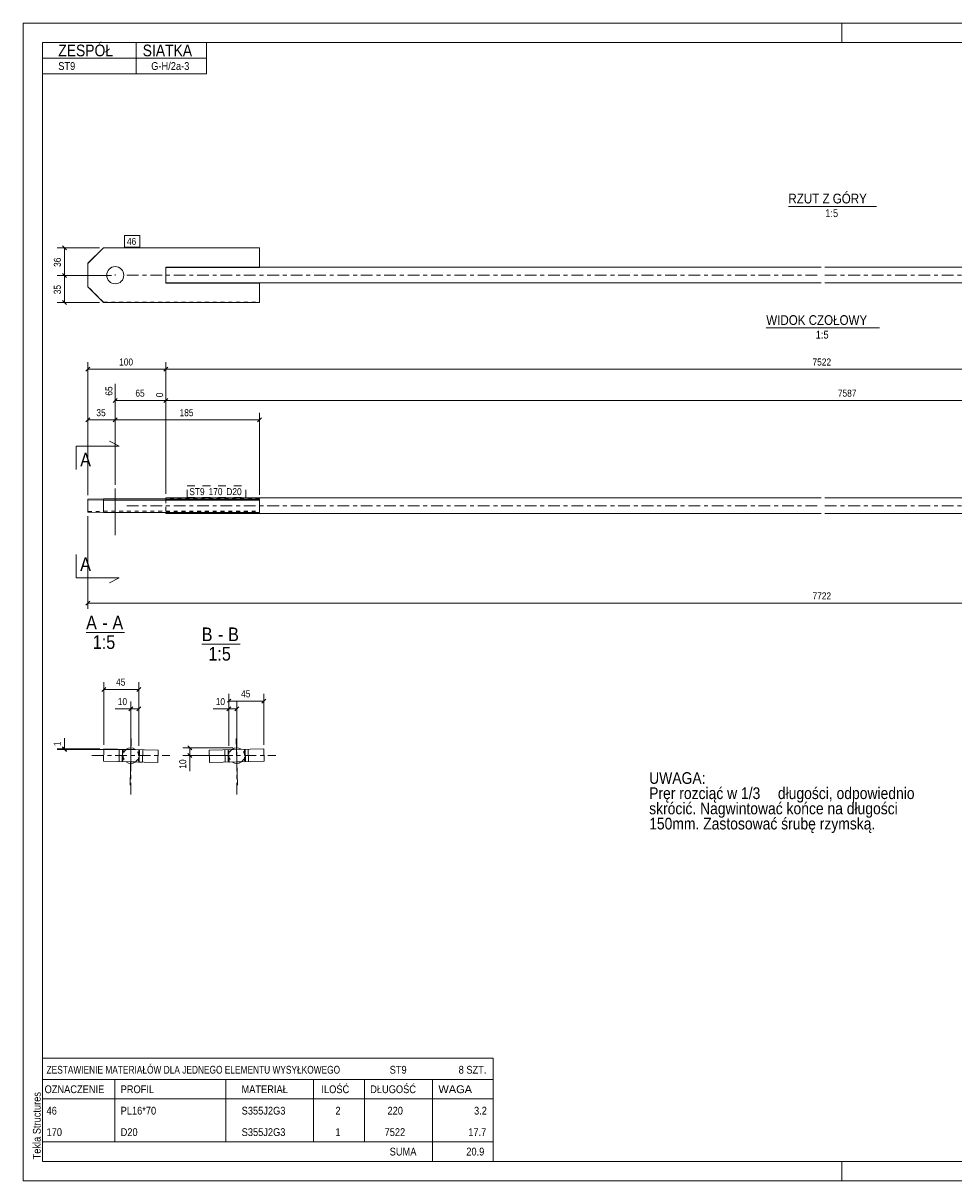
# Model space of a CAD drawing. Header units: millimetres. Extents: x 0 to 420, y 0 to 297.
# Tile 1 of 2: x 0 to 239, y 0 to 297. Entities that reach past the tile are written whole.
import ezdxf

# ---------------------------------------------------------------- set-up
doc = ezdxf.new("R2010")
doc.units = ezdxf.units.MM
for name, pattern in [('XKITLINE00', [0]), ('XKITLINE01', [4, 1, -1, 1, -1]), ('XKITLINE02', [4, 2, -2]), ('XKITLINE03', [6, 3, -1, 1, -1])]:
    doc.linetypes.add(name, pattern=pattern)
for name, color, linetype, lineweight in [('Arkusz rysunku', 3, 'Continuous', 0), ('Element', 2, 'Continuous', 0), ('Inny typ obiektu', 7, 'Continuous', 0), ('Przekrój', 7, 'Continuous', 0), ('Tekst', 7, 'Continuous', 0), ('Wymiar', 4, 'Continuous', 0), ('Znak elementu', 2, 'Continuous', 0), ('Śruba', 3, 'Continuous', 0)]:
    doc.layers.add(name, color=color, linetype=linetype, lineweight=lineweight)
doc.styles.add('ARIAL', font='ARIAL.TTF')

msp = doc.modelspace()

# ---------------------------------------------------------------- linework, layer by layer
at = {"layer": 'Arkusz rysunku', "linetype": 'XKITLINE00', "lineweight": 0}
for p, q in [((420, 297), (0, 297)), ((0, 297), (0, 0)), ((0, 292), (0, 297)), ((5, 297), (0, 297)), ((210, 292), (210, 297)), ((415, 292), (5, 292)), ((5, 292), (5, 5)), ((0, 0), (0, 5)), ((5, 5), (415, 5)), ((210, 0), (210, 5)), ((0, 0), (420, 0))]:
    msp.add_line(p, q, dxfattribs=at)
at = {"layer": 'Element', "linetype": 'XKITLINE00', "lineweight": 0}
for p, q in [((20.62, 239.4), (16.62, 235.4)), ((16.62, 235.32), (20.62, 239.32)), ((20.62, 239.32), (20.62, 239.4)), ((60.62, 239.4), (20.62, 239.4)), ((60.62, 239.32), (20.62, 239.32)), ((60.62, 234.33), (60.62, 239.4)), ((16.62, 235.4), (16.62, 229.33)), ((36.62, 234.33), (60.62, 234.33)), ((36.62, 234.33), (36.62, 233.47)), ((36.62, 231.36), (36.62, 233.47)), ((204.62, 234.36), (60.62, 234.36)), ((349.62, 234.36), (205.62, 234.36)), ((16.62, 229.33), (20.62, 225.33)), ((36.62, 231.36), (36.62, 231.21)), ((36.62, 230.33), (36.62, 231.21)), ((36.62, 230.36), (204.62, 230.36)), ((36.62, 230.33), (60.62, 230.33)), ((60.62, 225.33), (60.62, 230.36)), ((205.62, 230.36), (373.62, 230.36)), ((20.62, 225.33), (60.62, 225.33)), ((20.62, 174.98), (16.62, 174.88)), ((16.62, 174.88), (16.62, 174.74)), ((16.62, 174.74), (20.62, 174.64)), ((16.62, 171.54), (16.62, 174.74)), ((36.62, 174.98), (20.62, 174.98)), ((20.62, 174.64), (60.62, 174.64)), ((20.62, 174.64), (20.62, 171.44)), ((36.62, 175.21), (204.62, 175.21)), ((36.62, 175.21), (36.62, 174.94)), ((36.62, 174.94), (36.62, 174.78)), ((36.62, 174.76), (36.62, 174.78)), ((60.62, 174.76), (36.62, 174.76)), ((60.62, 174.64), (60.62, 174.76)), ((60.62, 174.64), (60.62, 171.44)), ((205.62, 175.21), (373.62, 175.21)), ((20.62, 171.44), (16.62, 171.54)), ((20.62, 171.44), (60.62, 171.44)), ((36.62, 171.21), (36.62, 171.44)), ((36.62, 171.21), (204.62, 171.21)), ((205.62, 171.21), (373.62, 171.21)), ((20.66, 110.86), (20.58, 107.66)), ((20.66, 110.86), (34.66, 110.52)), ((24.58, 107.56), (24.66, 110.76)), ((30.58, 107.42), (30.66, 110.62)), ((34.66, 110.52), (34.58, 107.32)), ((61.73, 110.86), (47.74, 110.52)), ((47.74, 110.52), (47.82, 107.32)), ((51.82, 107.42), (51.74, 110.62)), ((57.81, 107.56), (57.74, 110.76)), ((61.73, 110.86), (61.81, 107.66)), ((34.58, 107.32), (20.58, 107.66)), ((61.81, 107.66), (47.82, 107.32))]:
    msp.add_line(p, q, dxfattribs=at)
at = {"layer": 'Element', "linetype": 'XKITLINE03', "lineweight": 0}
for p, q in [((26.62, 232.36), (204.62, 232.36)), ((205.62, 232.36), (383.62, 232.36)), ((26.62, 173.21), (204.62, 173.21)), ((205.62, 173.21), (383.62, 173.21)), ((27.62, 99.09), (27.62, 119.09)), ((54.78, 99.09), (54.78, 119.09)), ((17.62, 109.09), (37.62, 109.09)), ((44.78, 109.09), (64.78, 109.09))]:
    msp.add_line(p, q, dxfattribs=at)
at = {"layer": 'Element', "linetype": 'XKITLINE01', "lineweight": 0}
for p, q in [((36.62, 234.4), (36.62, 234.33)), ((36.62, 234.4), (36.62, 234.33)), ((36.62, 234.4), (60.62, 234.4)), ((60.62, 234.36), (36.62, 234.36)), ((36.62, 234.36), (36.62, 231.36)), ((36.62, 233.47), (36.62, 231.21)), ((20.62, 225.4), (16.62, 229.4)), ((36.62, 230.36), (36.62, 231.36)), ((36.62, 230.4), (60.62, 230.4)), ((60.62, 230.4), (60.62, 230.36)), ((60.62, 230.36), (60.62, 230.4)), ((20.62, 225.33), (20.62, 225.4)), ((20.62, 225.4), (60.62, 225.4)), ((16.62, 174.88), (16.62, 174.74)), ((20.62, 174.98), (20.62, 174.64)), ((60.62, 174.98), (36.62, 174.98)), ((36.62, 174.94), (36.62, 171.44)), ((36.62, 174.78), (36.62, 174.86)), ((36.62, 174.86), (60.62, 174.86)), ((36.62, 174.86), (36.62, 171.56)), ((60.62, 174.86), (60.62, 174.98)), ((60.62, 174.98), (60.62, 174.64)), ((60.62, 174.76), (60.62, 174.64)), ((16.62, 171.68), (20.62, 171.78)), ((20.62, 171.78), (60.62, 171.78)), ((36.62, 171.66), (60.62, 171.66)), ((36.62, 171.56), (60.62, 171.56)), ((25.66, 110.74), (25.58, 107.54)), ((29.66, 110.64), (29.58, 107.44)), ((52.81, 107.44), (52.74, 110.64)), ((56.74, 110.74), (56.81, 107.54)), ((30.58, 107.42), (25.58, 107.54)), ((57.81, 107.56), (52.81, 107.44))]:
    msp.add_line(p, q, dxfattribs=at)
for centre, start, end in [((27.62, 109.09), 124.1513, 233.5648), ((27.62, 109.09), 304.2397, 53.6588), ((54.78, 109.09), 126.3782, 235.7952), ((54.78, 109.09), 306.4099, 55.825)]:
    msp.add_arc(centre, 2, start, end, dxfattribs=at)
at = {"layer": 'Element', "linetype": 'XKITLINE00', "lineweight": 0}
for centre, start, end in [((27.62, 109.09), 53.6588, 124.1513), ((54.78, 109.09), 55.825, 126.3782), ((27.62, 109.09), 233.5648, 304.2397), ((54.78, 109.09), 235.7952, 306.4099)]:
    msp.add_arc(centre, 2, start, end, dxfattribs=at)
at = {"layer": 'Inny typ obiektu', "linetype": 'XKITLINE00', "lineweight": 0}
for p, q in [((5, 292), (47, 292)), ((5, 292), (5, 288)), ((29, 288), (29, 292)), ((47, 288), (47, 292)), ((5, 288), (47, 288)), ((5, 288), (5, 284)), ((29, 288), (29, 284)), ((47, 288), (47, 284)), ((5, 284), (47, 284)), ((196.26, 250), (218.86, 250)), ((190.58, 218.83), (219.66, 218.83)), ((16.14, 140.71), (26.02, 140.71)), ((45.79, 137.71), (55.67, 137.71)), ((5, 31.5), (5, 26)), ((5, 31.5), (120.5, 31.5)), ((120.5, 31.5), (120.5, 26)), ((5, 26), (5, 21)), ((5, 26), (120.5, 26)), ((23.5, 26), (23.5, 21)), ((52, 21), (52, 26)), ((74.5, 26), (74.5, 21)), ((87.5, 26), (87.5, 21)), ((105, 26), (105, 21)), ((120.5, 26), (120.5, 21)), ((5, 21), (120.5, 21)), ((5, 21), (5, 15.5)), ((23.5, 21), (23.5, 15.5)), ((52, 15.5), (52, 21)), ((74.5, 21), (74.5, 15.5)), ((87.5, 21), (87.5, 15.5)), ((105, 21), (105, 15.5)), ((120.5, 21), (120.5, 15.5)), ((5, 15.5), (5, 10)), ((23.5, 15.5), (23.5, 10)), ((52, 10), (52, 15.5)), ((74.5, 15.5), (74.5, 10)), ((87.5, 15.5), (87.5, 10)), ((105, 15.5), (105, 10)), ((120.5, 15.5), (120.5, 10)), ((5, 10), (5, 5)), ((5, 10), (120.5, 10)), ((105, 10), (105, 5)), ((120.5, 10), (120.5, 5)), ((5, 5), (120.5, 5))]:
    msp.add_line(p, q, dxfattribs=at)
at = {"layer": 'Przekrój', "linetype": 'XKITLINE00', "lineweight": 0}
for p, q in [((13.62, 188.52), (13.62, 182.52)), ((13.62, 188.52), (19.62, 188.52)), ((19.62, 188.52), (24.62, 188.52)), ((24.62, 188.52), (22.12, 189.77)), ((13.62, 154.69), (13.62, 160.69)), ((13.62, 154.69), (19.62, 154.69)), ((19.62, 154.69), (24.62, 154.69)), ((24.62, 154.69), (22.12, 153.44))]:
    msp.add_line(p, q, dxfattribs=at)
at = {"layer": 'Wymiar', "linetype": 'XKITLINE00', "lineweight": 0}
for p, q in [((19.62, 239.32), (8.76, 239.32)), ((10.11, 239.83), (11.13, 238.81)), ((10.62, 232.26), (10.62, 239.32)), ((22.62, 232.26), (8.76, 232.26)), ((22.62, 232.26), (8.76, 232.26)), ((10.11, 232.77), (11.13, 231.75)), ((10.11, 232.77), (11.13, 231.75)), ((10.62, 225.33), (10.62, 232.26)), ((10.11, 225.84), (11.13, 224.82)), ((19.62, 225.33), (8.76, 225.33)), ((17.13, 208.72), (16.11, 207.7)), ((16.62, 175.88), (16.62, 210.07)), ((16.62, 208.21), (36.62, 208.21)), ((37.13, 208.72), (36.11, 207.7)), ((37.13, 208.72), (36.11, 207.7)), ((36.62, 176.21), (36.62, 210.07)), ((36.62, 176.21), (36.62, 210.07)), ((36.62, 208.21), (373.62, 208.21)), ((23.62, 178.6), (23.62, 204.5)), ((36.62, 176.21), (36.62, 202.36)), ((36.62, 176.21), (36.62, 202.36)), ((24.13, 200.72), (23.11, 199.7)), ((23.62, 200.21), (36.62, 200.21)), ((37.13, 200.72), (36.11, 199.7)), ((37.13, 200.72), (36.11, 199.7)), ((36.62, 200.21), (386.62, 200.21)), ((16.62, 175.88), (16.62, 197.07)), ((23.62, 178.6), (23.62, 197.07)), ((23.62, 178.6), (23.62, 197.07)), ((60.62, 175.98), (60.62, 197.07)), ((17.13, 195.72), (16.11, 194.7)), ((16.62, 195.21), (23.62, 195.21)), ((24.13, 195.72), (23.11, 194.7)), ((24.13, 195.72), (23.11, 194.7)), ((23.62, 195.21), (60.62, 195.21)), ((61.13, 195.72), (60.11, 194.7)), ((16.62, 170.54), (16.62, 146.77)), ((17.13, 148.72), (16.11, 147.7)), ((16.62, 148.21), (393.62, 148.21)), ((20.66, 111.86), (20.66, 127.95)), ((29.66, 111.64), (29.66, 127.95)), ((21.17, 126.6), (20.15, 125.58)), ((20.66, 126.09), (29.66, 126.09)), ((30.17, 126.6), (29.15, 125.58)), ((52.74, 111.64), (52.74, 124.95)), ((61.73, 111.86), (61.73, 124.95)), ((27.62, 112.09), (27.62, 122.95)), ((29.66, 111.64), (29.66, 122.95)), ((53.25, 123.6), (52.42, 122.77)), ((52.74, 123.09), (61.73, 123.09)), ((52.74, 111.64), (52.74, 122.95)), ((54.78, 112.09), (54.78, 122.95)), ((62.24, 123.6), (61.23, 122.58)), ((27.62, 121.09), (23.6, 121.09)), ((27.62, 121.09), (23.6, 121.09)), ((28.13, 121.6), (27.11, 120.58)), ((27.62, 121.09), (29.66, 121.09)), ((30.17, 121.6), (29.15, 120.58)), ((52.74, 121.09), (48.72, 121.09)), ((52.74, 121.09), (48.72, 121.09)), ((53.25, 121.6), (52.23, 120.58)), ((52.74, 121.09), (54.78, 121.09)), ((55.28, 121.6), (54.27, 120.58)), ((10.62, 110.86), (10.62, 113.54)), ((10.62, 110.86), (10.62, 113.54)), ((19.66, 110.86), (8.76, 110.86)), ((28.66, 110.64), (8.76, 110.64)), ((10.11, 111.36), (11.13, 110.35)), ((10.11, 111.15), (11.13, 110.13)), ((10.62, 110.64), (10.62, 110.86)), ((53.78, 111.09), (40.92, 111.09)), ((42.27, 111.6), (43.28, 110.58)), ((42.78, 109.09), (42.78, 111.09)), ((51.78, 109.09), (40.92, 109.09)), ((42.27, 109.6), (43.28, 108.58)), ((42.78, 109.09), (42.78, 105.07)), ((42.78, 109.09), (42.78, 105.07))]:
    msp.add_line(p, q, dxfattribs=at)
at = {"layer": 'Znak elementu', "linetype": 'XKITLINE00', "lineweight": 0}
for p, q in [((26.02, 242.5), (29.89, 242.5)), ((26.02, 239.5), (26.02, 242.5)), ((29.89, 239.5), (29.89, 242.5)), ((26.02, 239.5), (29.89, 239.5))]:
    msp.add_line(p, q, dxfattribs=at)
at = {"layer": 'Znak elementu', "linetype": 'XKITLINE02', "lineweight": 0}
for p, q in [((42.02, 178.31), (57.11, 178.31)), ((42.02, 175.31), (42.02, 178.31)), ((57.11, 175.31), (57.11, 178.31)), ((42.02, 175.31), (57.11, 175.31))]:
    msp.add_line(p, q, dxfattribs=at)
at = {"layer": 'Śruba', "linetype": 'XKITLINE00', "lineweight": 0}
for p, q in [((23.62, 232.26), (23.62, 232.54)), ((23.62, 177.6), (23.62, 165.61)), ((27.72, 113.48), (27.44, 101.49)), ((54.67, 113.49), (54.96, 101.49)), ((25.46, 110.74), (25.38, 107.54)), ((29.86, 110.64), (29.78, 107.44)), ((52.54, 110.64), (52.61, 107.44)), ((56.94, 110.74), (57.01, 107.54))]:
    msp.add_line(p, q, dxfattribs=at)
msp.add_circle((23.62, 232.33), 2.2, dxfattribs=at)

# ---------------------------------------------------------------- texts
at = {"layer": 'Arkusz rysunku', "style": 'ARIAL', "width": 0.85}
msp.add_text('Tekla Structures', height=2, rotation=90, dxfattribs=at).set_placement((4.5, 5.5))
at = {"layer": 'Inny typ obiektu', "style": 'ARIAL'}
for s, height, width, p in [('ZESPÓŁ', 3, 0.85, (9, 288.5)), ('SIATKA', 3, 0.85, (30.66, 288.5)), ('ST9', 2, 0.85, (9, 285)), ('G-H/2a-3', 2, 0.85, (32.85, 285)), ('RZUT Z GÓRY', 2.5, 0.85, (196.26, 250.75)), ('1:5', 2, 0.85, (205.71, 247.25)), ('WIDOK CZOŁOWY', 2.5, 0.85, (190.58, 219.58)), ('1:5', 2, 0.85, (203.27, 216.08)), ('A', 3.5, 0.85, (16.14, 141.46)), ('-', 3.5, 0.85, (20.3, 141.46)), ('A', 3.5, 0.85, (22.9, 141.46)), ('1:5', 3.5, 0.85, (17.83, 136.46)), ('B', 3.5, 0.85, (45.79, 138.46)), ('-', 3.5, 0.85, (49.96, 138.46)), ('B', 3.5, 0.85, (52.56, 138.46)), ('1:5', 3.5, 0.85, (47.49, 133.46)), ('ZESTAWIENIE MATERIAŁÓW DLA JEDNEGO ELEMENTU WYSYŁKOWEGO', 2, 0.765, (6, 27.5)), ('ST9', 2, 0.85, (94, 27.5)), ('8', 2, 0.85, (111.69, 27.5)), (' SZT.', 2, 0.85, (113, 27.5)), ('OZNACZENIE', 2, 0.85, (5.5, 22.5)), ('PROFIL', 2, 0.85, (25, 22.5)), ('MATERIAŁ', 2, 0.85, (56, 22.5)), ('ILOŚĆ', 2, 0.85, (76.5, 22.5)), ('DŁUGOŚĆ', 2, 0.85, (89, 22.5)), ('WAGA', 2, 1.008832, (106.5, 22.5)), ('46', 2, 0.85, (6, 17)), ('PL16*70', 2, 0.85, (25, 17)), ('S355J2G3', 2, 0.85, (56.04, 17)), ('2', 2, 0.85, (80.09, 17)), ('220', 2, 0.85, (93.44, 17)), ('3.2', 2, 0.85, (115.63, 17)), ('170', 2, 0.85, (6, 11.5)), ('D20', 2, 0.85, (25, 11.5)), ('S355J2G3', 2, 0.85, (56.04, 11.5)), ('1', 2, 0.85, (80.09, 11.5)), ('7522', 2, 0.85, (92.7, 11.5)), ('17.7', 2, 0.85, (114.15, 11.5)), ('SUMA', 2, 0.85, (94, 6.5)), ('20.9', 2, 0.85, (113.65, 6.5))]:
    msp.add_text(s, height=height, dxfattribs=dict(at, width=width)).set_placement(p)
at = {"layer": 'Przekrój', "style": 'ARIAL', "width": 0.85}
for p in [(14.62, 183.27), (14.62, 156.44)]:
    msp.add_text('A', height=3.5, dxfattribs=at).set_placement(p)
at = {"layer": 'Tekst', "style": 'ARIAL', "width": 0.85}
for s, p in [('UWAGA:', (160.55, 101.84)), ('Pręr rozciąć w 1/3', (160.55, 97.94)), (' długości, odpowiednio', (192.57, 97.94)), ('skrócić. Nagwintować końce na długości ', (160.55, 94.04)), ('150mm. Zastosować śrubę rzymską.', (160.55, 90.14))]:
    msp.add_text(s, height=3, dxfattribs=at).set_placement(p)
at = {"layer": 'Wymiar', "style": 'ARIAL', "width": 0.85}
for s, p in [('36', (9.66, 234.46)), ('35', (9.66, 227.46)), ('65', (22.9, 201.43)), ('0', (35.9, 201.03)), ('1', (9.66, 111.53)), ('10', (41.82, 105.74))]:
    msp.add_text(s, height=1.8, rotation=90.0002, dxfattribs=at).set_placement(p)
for s, p in [('100', (24.62, 209.17)), ('7522', (202.45, 209.17)), ('65', (28.78, 201.17)), ('7587', (208.95, 201.17)), ('35', (18.78, 196.17)), ('185', (40.12, 196.17)), ('7722', (202.45, 149.17)), ('45', (23.82, 127.05)), ('45', (55.9, 124.05)), ('10', (24.27, 122.05)), ('10', (49.39, 122.05))]:
    msp.add_text(s, height=1.8, dxfattribs=at).set_placement(p)
at = {"layer": 'Znak elementu', "style": 'ARIAL', "width": 0.85}
for s, p in [('46', (26.62, 240.1)), ('ST9', (42.62, 175.91)), ('170', (47.56, 175.91)), ('D20', (52.11, 175.91))]:
    msp.add_text(s, height=1.8, dxfattribs=at).set_placement(p)

doc.saveas('drawing.dxf')
